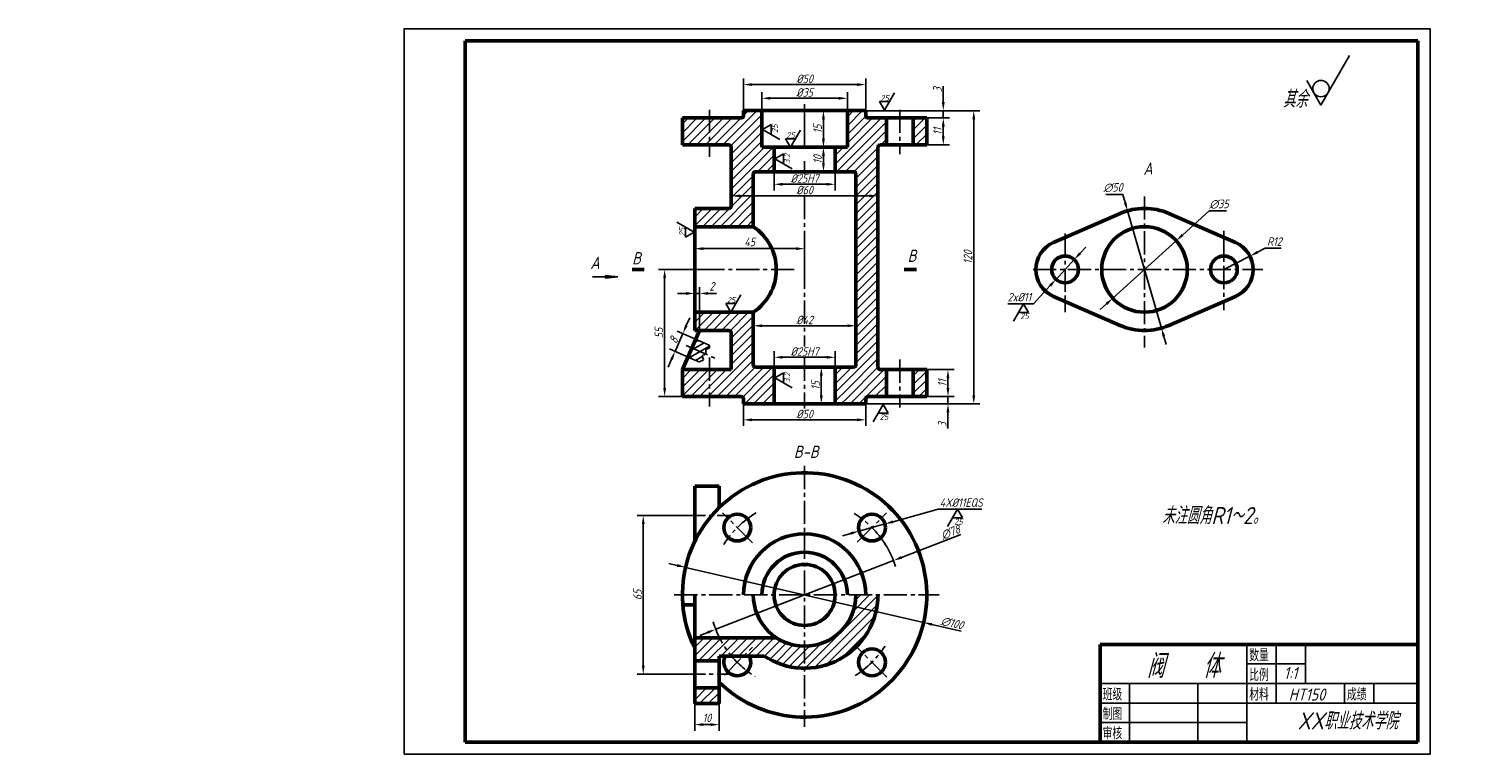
# Model space of a CAD drawing. Header units: millimetres. Extents: x 34 to 621, y 29 to 326.
import ezdxf
from ezdxf.enums import TextEntityAlignment as Align

# ---------------------------------------------------------------- set-up
doc = ezdxf.new("R2010")
doc.units = ezdxf.units.MM
doc.header["$LTSCALE"] = 0.5
doc.header["$PDMODE"] = 1
doc.header["$PDSIZE"] = -20
doc.linetypes.add('CENTER2', pattern=[28.575, 19.05, -3.175, 3.175, -3.175])
for name, color, linetype in [('剖面线层', 7, 'Continuous'), ('尺寸层', 221, 'Continuous'), ('点画线层', 3, 'CENTER2'), ('细实线层', 7, 'Continuous')]:
    doc.layers.add(name, color=color, linetype=linetype)
doc.layers.add('答案层', color=1, linetype='Continuous', lineweight=25)
doc.layers.add('粗实线层', color=7, linetype='Continuous', lineweight=50)
doc.styles.add('dim', font='gbeitc.shx')
doc.styles.add('工程字体（斜）', font='gbeitc.shx', dxfattribs={"bigfont": 'gbcbig.shx'})
doc.styles.add('工程斜体', font='gbeitc.shx', dxfattribs={"bigfont": 'gbcbig.shx'})
doc.styles.add('工程直体', font='gbenor.shx', dxfattribs={"bigfont": 'gbcbig.shx'})
doc.styles.add('样式 1', font='gbeitc.shx', dxfattribs={"bigfont": 'gbcbig.shx'})
doc.dimstyles.new('gb-35', dxfattribs={"dimtxt": 3.5, "dimasz": 3.5, "dimexe": 2.5, "dimexo": 0, "dimtad": 1, "dimtxsty": '工程斜体', "dimcen": 0, "dimadec": 0, "dimazin": 0, "dimtfac": 1, "dimtmove": 0, "dimatfit": 3, "dimfxl": 0, "dimarcsym": 0})
doc.dimstyles.new('直径加引线', dxfattribs={"dimtxt": 3.5, "dimasz": 3.5, "dimexe": 2.5, "dimexo": 0, "dimgap": 1, "dimtad": 1, "dimtoh": 1, "dimdsep": 46, "dimtxsty": '工程字体（斜）', "dimcen": 0, "dimadec": 0, "dimazin": 0, "dimtfac": 1, "dimtmove": 1, "dimatfit": 3, "dimfxl": 0, "dimarcsym": 0})
pattern_1 = [(45, (-187.1116, -43.5702), (-1.796051, 1.796051), [])]

# ---------------------------------------------------------------- blocks, each defined once
blk = doc.blocks.new('jt')
h = blk.add_hatch(color=256)
h.paths.add_polyline_path([(0, 0), (-0.76, -7.26), (0, -7.26)])
h.paths.add_polyline_path([(0, 0), (0, -7.26), (0.76, -7.26)])
for p, q in [((-0.76, -7.26), (0, 0)), ((0.76, -7.26), (0, 0)), ((0, -7.26), (-0.76, -7.26)), ((0, -7.26), (0.76, -7.26))]:
    blk.add_line(p, q)
blk = doc.blocks.new('*D9')
at = {"layer": 'Defpoints', "color": 0}
for p in [(334.24, 297.72), (334.24, 292.65), (369.24, 292.65)]:
    blk.add_point(p, dxfattribs=at)
at = {"layer": '尺寸层', "color": 0, "lineweight": -2}
for p, q in [((334.24, 292.65), (334.24, 300.22)), ((369.24, 292.65), (369.24, 300.22)), ((365.74, 297.72), (337.74, 297.72))]:
    blk.add_line(p, q, dxfattribs=at)
at = {"layer": '尺寸层', "color": 0}
for points in [[(337.74, 298.31), (337.74, 297.14), (334.24, 297.72)], [(365.74, 298.31), (365.74, 297.14), (369.24, 297.72)]]:
    blk.add_solid(points, dxfattribs=at)
at = {"layer": '尺寸层', "color": 0, "insert": (351.74, 300.1), "char_height": 3.5, "attachment_point": 5, "style": '工程斜体'}
blk.add_mtext('%%c35', dxfattribs=at)
blk = doc.blocks.new('*D10')
at = {"layer": 'Defpoints', "color": 0}
for p in [(339.24, 277.65), (364.24, 277.65), (364.24, 262.52)]:
    blk.add_point(p, dxfattribs=at)
at = {"layer": '尺寸层', "color": 0, "lineweight": -2}
for p, q in [((339.24, 277.65), (339.24, 260.02)), ((364.24, 277.65), (364.24, 260.02)), ((342.74, 262.52), (360.74, 262.52))]:
    blk.add_line(p, q, dxfattribs=at)
at = {"layer": '尺寸层', "color": 0}
for points in [[(342.74, 263.11), (342.74, 261.94), (339.24, 262.52)], [(360.74, 263.11), (360.74, 261.94), (364.24, 262.52)]]:
    blk.add_solid(points, dxfattribs=at)
at = {"layer": '尺寸层', "color": 0, "insert": (351.74, 264.9), "char_height": 3.5, "attachment_point": 5, "style": '工程斜体'}
blk.add_mtext('%%c25H7', dxfattribs=at)
blk = doc.blocks.new('*D11')
at = {"layer": 'Defpoints', "color": 0}
for p in [(376.74, 303.32), (326.74, 292.65), (376.74, 292.65)]:
    blk.add_point(p, dxfattribs=at)
at = {"layer": '尺寸层', "color": 0, "lineweight": -2}
for p, q in [((326.74, 292.65), (326.74, 305.82)), ((376.74, 292.65), (376.74, 305.82)), ((330.24, 303.32), (373.24, 303.32))]:
    blk.add_line(p, q, dxfattribs=at)
at = {"layer": '尺寸层', "color": 0}
for points in [[(330.24, 303.91), (330.24, 302.74), (326.74, 303.32)], [(373.24, 303.91), (373.24, 302.74), (376.74, 303.32)]]:
    blk.add_solid(points, dxfattribs=at)
at = {"layer": '尺寸层', "color": 0, "insert": (351.74, 305.7), "char_height": 3.5, "attachment_point": 5, "style": '工程斜体'}
blk.add_mtext('%%c50', dxfattribs=at)
blk = doc.blocks.new('*D12')
at = {"layer": 'Defpoints', "color": 0}
for p in [(372.74, 204.61), (330.74, 197.46), (372.74, 197.46)]:
    blk.add_point(p, dxfattribs=at)
at = {"layer": '尺寸层', "color": 0, "lineweight": -2}
for p, q in [((330.74, 197.46), (330.74, 207.11)), ((372.74, 197.46), (372.74, 207.11)), ((334.24, 204.61), (369.24, 204.61))]:
    blk.add_line(p, q, dxfattribs=at)
at = {"layer": '尺寸层', "color": 0}
for points in [[(334.24, 205.19), (334.24, 204.03), (330.74, 204.61)], [(369.24, 205.19), (369.24, 204.03), (372.74, 204.61)]]:
    blk.add_solid(points, dxfattribs=at)
at = {"layer": '尺寸层', "color": 0, "insert": (351.74, 206.99), "char_height": 3.5, "attachment_point": 5, "style": '工程斜体'}
blk.add_mtext('%%c42', dxfattribs=at)
blk = doc.blocks.new('*D14')
at = {"layer": 'Defpoints', "color": 0}
for p in [(321.74, 253.65), (381.74, 257.77), (381.74, 253.65)]:
    blk.add_point(p, dxfattribs=at)
at = {"layer": '尺寸层', "color": 0, "lineweight": -2}
for p, q in [((321.74, 253.65), (321.74, 260.27)), ((381.74, 253.65), (381.74, 260.27)), ((325.24, 257.77), (378.24, 257.77))]:
    blk.add_line(p, q, dxfattribs=at)
at = {"layer": '尺寸层', "color": 0}
for points in [[(325.24, 258.36), (325.24, 257.19), (321.74, 257.77)], [(378.24, 258.36), (378.24, 257.19), (381.74, 257.77)]]:
    blk.add_solid(points, dxfattribs=at)
at = {"layer": '尺寸层', "color": 0, "insert": (351.74, 260.15), "char_height": 3.5, "attachment_point": 5, "style": '工程斜体'}
blk.add_mtext('%%c60', dxfattribs=at)
blk = doc.blocks.new('*D16')
at = {"layer": 'Defpoints', "color": 0}
for p in [(364.24, 191.7), (339.24, 187.65), (364.24, 187.65)]:
    blk.add_point(p, dxfattribs=at)
at = {"layer": '尺寸层', "color": 0, "lineweight": -2}
for p, q in [((339.24, 187.65), (339.24, 194.2)), ((364.24, 187.65), (364.24, 194.2)), ((342.74, 191.7), (360.74, 191.7))]:
    blk.add_line(p, q, dxfattribs=at)
at = {"layer": '尺寸层', "color": 0}
for points in [[(342.74, 192.28), (342.74, 191.12), (339.24, 191.7)], [(360.74, 192.28), (360.74, 191.12), (364.24, 191.7)]]:
    blk.add_solid(points, dxfattribs=at)
at = {"layer": '尺寸层', "color": 0, "insert": (351.74, 194.07), "char_height": 3.5, "attachment_point": 5, "style": '工程斜体'}
blk.add_mtext('%%c25H7', dxfattribs=at)
blk = doc.blocks.new('*D17')
at = {"layer": 'Defpoints', "color": 0}
for p in [(326.74, 172.65), (376.74, 172.65), (376.74, 166.1)]:
    blk.add_point(p, dxfattribs=at)
at = {"layer": '尺寸层', "color": 0, "lineweight": -2}
for p, q in [((326.74, 172.65), (326.74, 163.6)), ((376.74, 172.65), (376.74, 163.6)), ((330.24, 166.1), (373.24, 166.1))]:
    blk.add_line(p, q, dxfattribs=at)
at = {"layer": '尺寸层', "color": 0}
for points in [[(330.24, 166.68), (330.24, 165.52), (326.74, 166.1)], [(373.24, 166.68), (373.24, 165.52), (376.74, 166.1)]]:
    blk.add_solid(points, dxfattribs=at)
at = {"layer": '尺寸层', "color": 0, "insert": (351.74, 168.48), "char_height": 3.5, "attachment_point": 5, "style": '工程斜体'}
blk.add_mtext('%%c50', dxfattribs=at)
blk = doc.blocks.new('*D19')
at = {"layer": 'Defpoints', "color": 0}
for p in [(301.6, 126.94), (285.69, 61.94), (301.6, 61.94)]:
    blk.add_point(p, dxfattribs=at)
at = {"layer": '尺寸层', "color": 0, "lineweight": -2}
for p, q in [((301.6, 126.94), (283.19, 126.94)), ((285.69, 123.44), (285.69, 65.44)), ((301.6, 61.94), (283.19, 61.94))]:
    blk.add_line(p, q, dxfattribs=at)
at = {"layer": '尺寸层', "color": 0}
for points in [[(285.11, 123.44), (286.27, 123.44), (285.69, 126.94)], [(285.11, 65.44), (286.27, 65.44), (285.69, 61.94)]]:
    blk.add_solid(points, dxfattribs=at)
at = {"layer": '尺寸层', "color": 0, "insert": (283.32, 94.44), "char_height": 3.5, "attachment_point": 5, "rotation": 90, "style": '工程斜体'}
blk.add_mtext('65', dxfattribs=at)
blk = doc.blocks.new('*D20')
at = {"layer": 'Defpoints', "color": 0}
for p in [(310.73, 227.65), (294.45, 175.65), (301.74, 175.65)]:
    blk.add_point(p, dxfattribs=at)
at = {"layer": '尺寸层', "color": 0, "lineweight": -2}
for p, q in [((310.73, 227.65), (291.95, 227.65)), ((294.45, 224.15), (294.45, 179.15)), ((301.74, 175.65), (291.95, 175.65))]:
    blk.add_line(p, q, dxfattribs=at)
at = {"layer": '尺寸层', "color": 0}
for points in [[(293.87, 224.15), (295.03, 224.15), (294.45, 227.65)], [(293.87, 179.15), (295.03, 179.15), (294.45, 175.65)]]:
    blk.add_solid(points, dxfattribs=at)
at = {"layer": '尺寸层', "color": 0, "insert": (292.08, 201.65), "char_height": 3.5, "attachment_point": 5, "rotation": 90, "style": '工程斜体'}
blk.add_mtext('55', dxfattribs=at)
blk = doc.blocks.new('*D21')
at = {"layer": 'Defpoints', "color": 0}
for p in [(301.91, 201.45), (309.03, 198.33), (305.83, 191)]:
    blk.add_point(p, dxfattribs=at)
at = {"layer": '尺寸层', "color": 0, "lineweight": -2}
for p, q in [((303.31, 204.65), (304.72, 207.86)), ((298.7, 194.12), (301.91, 201.45)), ((309.03, 198.33), (299.62, 202.45)), ((305.83, 191), (296.41, 195.12)), ((297.3, 190.91), (295.9, 187.7))]:
    blk.add_line(p, q, dxfattribs=at)
at = {"layer": '尺寸层', "color": 0}
for points in [[(302.78, 204.89), (303.85, 204.42), (301.91, 201.45)], [(296.77, 191.14), (297.84, 190.68), (298.7, 194.12)]]:
    blk.add_solid(points, dxfattribs=at)
at = {"layer": '尺寸层', "color": 0, "insert": (298.13, 198.73), "char_height": 3.5, "attachment_point": 5, "rotation": 66.37062, "style": '工程斜体'}
blk.add_mtext('8', dxfattribs=at)
blk = doc.blocks.new('*D22')
at = {"layer": 'Defpoints', "color": 0}
for p in [(376.74, 172.65), (377.74, 175.65), (410.43, 175.65)]:
    blk.add_point(p, dxfattribs=at)
at = {"layer": '尺寸层', "color": 0, "lineweight": -2}
for p, q in [((410.43, 179.15), (410.43, 182.65)), ((376.74, 172.65), (412.93, 172.65)), ((377.74, 175.65), (412.93, 175.65)), ((410.43, 175.65), (410.43, 172.65)), ((410.43, 169.15), (410.43, 162.58))]:
    blk.add_line(p, q, dxfattribs=at)
at = {"layer": '尺寸层', "color": 0}
for points in [[(409.85, 179.15), (411.01, 179.15), (410.43, 175.65)], [(409.85, 169.15), (411.01, 169.15), (410.43, 172.65)]]:
    blk.add_solid(points, dxfattribs=at)
at = {"layer": '尺寸层', "color": 0, "insert": (408.06, 164.12), "char_height": 3.5, "attachment_point": 5, "rotation": 90, "style": '工程斜体'}
blk.add_mtext('3', dxfattribs=at)
blk = doc.blocks.new('*D23')
at = {"layer": 'Defpoints', "color": 0}
for p in [(401.74, 186.65), (410.43, 186.65), (377.74, 175.65)]:
    blk.add_point(p, dxfattribs=at)
at = {"layer": '尺寸层', "color": 0, "lineweight": -2}
for p, q in [((401.74, 186.65), (412.93, 186.65)), ((410.43, 179.15), (410.43, 183.15)), ((377.74, 175.65), (412.93, 175.65))]:
    blk.add_line(p, q, dxfattribs=at)
at = {"layer": '尺寸层', "color": 0}
for points in [[(409.85, 183.15), (411.01, 183.15), (410.43, 186.65)], [(409.85, 179.15), (411.01, 179.15), (410.43, 175.65)]]:
    blk.add_solid(points, dxfattribs=at)
at = {"layer": '尺寸层', "color": 0, "insert": (408.06, 181.15), "char_height": 3.5, "attachment_point": 5, "rotation": 90, "style": '工程斜体'}
blk.add_mtext('11', dxfattribs=at)
blk = doc.blocks.new('*D24')
at = {"layer": 'Defpoints', "color": 0}
for p in [(376.74, 292.65), (421, 292.65), (412.93, 172.65)]:
    blk.add_point(p, dxfattribs=at)
at = {"layer": '尺寸层', "color": 0, "lineweight": -2}
for p, q in [((376.74, 292.65), (423.5, 292.65)), ((421, 176.15), (421, 289.15)), ((412.93, 172.65), (423.5, 172.65))]:
    blk.add_line(p, q, dxfattribs=at)
at = {"layer": '尺寸层', "color": 0}
for points in [[(420.41, 289.15), (421.58, 289.15), (421, 292.65)], [(420.41, 176.15), (421.58, 176.15), (421, 172.65)]]:
    blk.add_solid(points, dxfattribs=at)
at = {"layer": '尺寸层', "color": 0, "insert": (418.62, 232.65), "char_height": 3.5, "attachment_point": 5, "rotation": 90, "style": '工程斜体'}
blk.add_mtext('120', dxfattribs=at)
blk = doc.blocks.new('*D25')
at = {"layer": 'Defpoints', "color": 0}
for p in [(376.74, 292.65), (377.74, 289.65), (408.51, 289.65)]:
    blk.add_point(p, dxfattribs=at)
at = {"layer": '尺寸层', "color": 0, "lineweight": -2}
for p, q in [((408.51, 296.15), (408.51, 302.73)), ((376.74, 292.65), (411.01, 292.65)), ((377.74, 289.65), (411.01, 289.65)), ((408.51, 289.65), (408.51, 292.65)), ((408.51, 286.15), (408.51, 282.65))]:
    blk.add_line(p, q, dxfattribs=at)
at = {"layer": '尺寸层', "color": 0}
for points in [[(407.93, 296.15), (409.09, 296.15), (408.51, 292.65)], [(407.93, 286.15), (409.09, 286.15), (408.51, 289.65)]]:
    blk.add_solid(points, dxfattribs=at)
at = {"layer": '尺寸层', "color": 0, "insert": (406.13, 301.19), "char_height": 3.5, "attachment_point": 5, "rotation": 90, "style": '工程斜体'}
blk.add_mtext('3', dxfattribs=at)
blk = doc.blocks.new('*D26')
at = {"layer": 'Defpoints', "color": 0}
for p in [(377.74, 289.65), (401.74, 278.65), (408.51, 278.65)]:
    blk.add_point(p, dxfattribs=at)
at = {"layer": '尺寸层', "color": 0, "lineweight": -2}
for p, q in [((377.74, 289.65), (411.01, 289.65)), ((408.51, 286.15), (408.51, 282.15)), ((401.74, 278.65), (411.01, 278.65))]:
    blk.add_line(p, q, dxfattribs=at)
at = {"layer": '尺寸层', "color": 0}
for points in [[(407.93, 286.15), (409.09, 286.15), (408.51, 289.65)], [(407.93, 282.15), (409.09, 282.15), (408.51, 278.65)]]:
    blk.add_solid(points, dxfattribs=at)
at = {"layer": '尺寸层', "color": 0, "insert": (406.13, 284.15), "char_height": 3.5, "attachment_point": 5, "rotation": 90, "style": '工程斜体'}
blk.add_mtext('11', dxfattribs=at)
blk = doc.blocks.new('*D27')
at = {"layer": 'Defpoints', "color": 0}
for p in [(359.45, 277.65), (364.24, 277.65), (364.24, 267.65)]:
    blk.add_point(p, dxfattribs=at)
at = {"layer": '尺寸层', "color": 0, "lineweight": -2}
for p, q in [((364.24, 277.65), (356.95, 277.65)), ((359.45, 271.15), (359.45, 274.15)), ((364.24, 267.65), (356.95, 267.65))]:
    blk.add_line(p, q, dxfattribs=at)
at = {"layer": '尺寸层', "color": 0}
for points in [[(358.87, 274.15), (360.03, 274.15), (359.45, 277.65)], [(358.87, 271.15), (360.03, 271.15), (359.45, 267.65)]]:
    blk.add_solid(points, dxfattribs=at)
at = {"layer": '尺寸层', "color": 0, "insert": (357.07, 272.65), "char_height": 3.5, "attachment_point": 5, "rotation": 90, "style": '工程斜体'}
blk.add_mtext('10', dxfattribs=at)
blk = doc.blocks.new('*D28')
at = {"layer": 'Defpoints', "color": 0}
for p in [(359.45, 292.65), (369.24, 292.65), (364.24, 277.65)]:
    blk.add_point(p, dxfattribs=at)
at = {"layer": '尺寸层', "color": 0, "lineweight": -2}
for p, q in [((369.24, 292.65), (356.95, 292.65)), ((359.45, 281.15), (359.45, 289.15)), ((364.24, 277.65), (356.95, 277.65))]:
    blk.add_line(p, q, dxfattribs=at)
at = {"layer": '尺寸层', "color": 0}
for points in [[(358.87, 289.15), (360.03, 289.15), (359.45, 292.65)], [(358.87, 281.15), (360.03, 281.15), (359.45, 277.65)]]:
    blk.add_solid(points, dxfattribs=at)
at = {"layer": '尺寸层', "color": 0, "insert": (357.07, 285.15), "char_height": 3.5, "attachment_point": 5, "rotation": 90, "style": '工程斜体'}
blk.add_mtext('15', dxfattribs=at)
blk = doc.blocks.new('*D29')
at = {"layer": 'Defpoints', "color": 0}
for p in [(364.24, 187.65), (358.58, 172.65), (364.24, 172.65)]:
    blk.add_point(p, dxfattribs=at)
at = {"layer": '尺寸层', "color": 0, "lineweight": -2}
for p, q in [((364.24, 187.65), (356.08, 187.65)), ((358.58, 184.15), (358.58, 176.15)), ((364.24, 172.65), (356.08, 172.65))]:
    blk.add_line(p, q, dxfattribs=at)
at = {"layer": '尺寸层', "color": 0}
for points in [[(358, 184.15), (359.16, 184.15), (358.58, 187.65)], [(358, 176.15), (359.16, 176.15), (358.58, 172.65)]]:
    blk.add_solid(points, dxfattribs=at)
at = {"layer": '尺寸层', "color": 0, "insert": (356.21, 180.15), "char_height": 3.5, "attachment_point": 5, "rotation": 90, "style": '工程斜体'}
blk.add_mtext('15', dxfattribs=at)
blk = doc.blocks.new('*D30')
at = {"layer": 'Defpoints', "color": 0}
for p in [(303.03, 105.72), (400.45, 83.15)]:
    blk.add_point(p, dxfattribs=at)
at = {"layer": '尺寸层', "color": 0, "lineweight": -2}
for p, q in [((299.62, 106.51), (296.21, 107.3)), ((303.03, 105.72), (400.45, 83.15)), ((415.84, 79.59), (403.86, 82.36))]:
    blk.add_line(p, q, dxfattribs=at)
at = {"layer": '尺寸层', "color": 0}
for points in [[(299.75, 107.08), (299.49, 105.94), (303.03, 105.72)], [(403.99, 82.93), (403.73, 81.79), (400.45, 83.15)]]:
    blk.add_solid(points, dxfattribs=at)
at = {"layer": '尺寸层', "color": 0, "insert": (412.14, 82.88), "char_height": 3.5, "attachment_point": 5, "rotation": 346.95635, "style": '工程斜体'}
blk.add_mtext('∅100', dxfattribs=at)
blk = doc.blocks.new('*D31')
at = {"layer": 'Defpoints', "color": 0}
for p in [(388.12, 108.5), (315.36, 80.38)]:
    blk.add_point(p, dxfattribs=at)
at = {"layer": '尺寸层', "color": 0, "lineweight": -2}
for p, q in [((415.76, 119.18), (391.38, 109.76)), ((315.36, 80.38), (388.12, 108.5)), ((312.1, 79.12), (308.83, 77.86))]:
    blk.add_line(p, q, dxfattribs=at)
blk.add_arc((351.74, 94.44), 39, 17.45676, 31.80669, dxfattribs=at)
at = {"layer": '尺寸层', "color": 0}
for points in [[(391.17, 110.3), (391.59, 109.21), (388.12, 108.5)], [(311.89, 79.66), (312.31, 78.57), (315.36, 80.38)]]:
    blk.add_solid(points, dxfattribs=at)
at = {"layer": '尺寸层', "color": 0, "insert": (411.5, 120.08), "char_height": 3.5, "attachment_point": 5, "rotation": 21.12957, "style": '工程斜体'}
blk.add_mtext('∅78', dxfattribs=at)
blk = doc.blocks.new('*D32')
at = {"layer": 'Defpoints', "color": 0}
for p in [(384.62, 123.48), (374.02, 120.55)]:
    blk.add_point(p, dxfattribs=at)
at = {"layer": '尺寸层', "color": 0, "lineweight": -2}
for p, q in [((406.36, 129.48), (387.99, 124.41)), ((424.35, 129.48), (406.36, 129.48)), ((374.02, 120.55), (384.62, 123.48)), ((370.64, 119.62), (367.27, 118.69))]:
    blk.add_line(p, q, dxfattribs=at)
at = {"layer": '尺寸层', "color": 0}
for points in [[(387.84, 124.97), (388.15, 123.85), (384.62, 123.48)], [(370.49, 120.18), (370.8, 119.06), (374.02, 120.55)]]:
    blk.add_solid(points, dxfattribs=at)
at = {"layer": '尺寸层', "color": 0, "insert": (415.86, 132.23), "char_height": 3.5, "attachment_point": 5, "style": '工程字体（斜）'}
blk.add_mtext('4X%%c11EQS', dxfattribs=at)
blk = doc.blocks.new('*D33')
at = {"layer": 'Defpoints', "color": 0}
for p in [(534.07, 233.13), (523.39, 227.65)]:
    blk.add_point(p, dxfattribs=at)
at = {"layer": '尺寸层', "color": 0, "lineweight": -2}
for p, q in [((540.29, 236.32), (537.18, 234.73)), ((546.84, 236.32), (540.29, 236.32)), ((523.39, 227.65), (534.07, 233.13))]:
    blk.add_line(p, q, dxfattribs=at)
at = {"layer": '尺寸层', "color": 0}
blk.add_solid([(536.91, 235.25), (537.45, 234.21), (534.07, 233.13)], dxfattribs=at)
at = {"layer": '尺寸层', "color": 0, "insert": (544.06, 239.07), "char_height": 3.5, "attachment_point": 5, "style": '工程字体（斜）'}
blk.add_mtext('R12', dxfattribs=at)
blk = doc.blocks.new('*D34')
at = {"layer": 'Defpoints', "color": 0}
for p in [(483.94, 251.67), (497.83, 203.64)]:
    blk.add_point(p, dxfattribs=at)
at = {"layer": '尺寸层', "color": 0, "lineweight": -2}
for p, q in [((475.02, 258.39), (482, 258.39)), ((482, 258.39), (482.97, 255.03)), ((497.83, 203.64), (483.94, 251.67)), ((498.8, 200.27), (499.78, 196.91))]:
    blk.add_line(p, q, dxfattribs=at)
at = {"layer": '尺寸层', "color": 0}
for points in [[(483.53, 255.19), (482.41, 254.87), (483.94, 251.67)], [(499.36, 200.44), (498.24, 200.11), (497.83, 203.64)]]:
    blk.add_solid(points, dxfattribs=at)
at = {"layer": '尺寸层', "color": 0, "insert": (478.01, 261.14), "char_height": 3.5, "attachment_point": 5, "style": '工程字体（斜）'}
blk.add_mtext('∅50', dxfattribs=at)
blk = doc.blocks.new('*D37')
at = {"layer": 'Defpoints', "color": 0}
for p in [(462.12, 231.7), (454.66, 223.61)]:
    blk.add_point(p, dxfattribs=at)
at = {"layer": '尺寸层', "color": 0, "lineweight": -2}
for p, q in [((464.49, 234.27), (466.87, 236.84)), ((462.12, 231.7), (454.66, 223.61)), ((445.41, 213.59), (452.28, 221.04)), ((434.93, 213.59), (445.41, 213.59))]:
    blk.add_line(p, q, dxfattribs=at)
at = {"layer": '尺寸层', "color": 0}
for points in [[(464.06, 234.66), (464.92, 233.87), (462.12, 231.7)], [(451.85, 221.44), (452.71, 220.64), (454.66, 223.61)]]:
    blk.add_solid(points, dxfattribs=at)
at = {"layer": '尺寸层', "color": 0, "insert": (439.67, 216.34), "char_height": 3.5, "attachment_point": 5, "style": '工程字体（斜）'}
blk.add_mtext('2x%%C11', dxfattribs=at)
blk = doc.blocks.new('*D38')
at = {"layer": 'Defpoints', "color": 0}
for p in [(306.74, 217.84), (306.74, 202.65), (308.74, 202.65)]:
    blk.add_point(p, dxfattribs=at)
at = {"layer": '尺寸层', "color": 0, "lineweight": -2}
for p, q in [((303.24, 217.84), (299.74, 217.84)), ((306.74, 202.65), (306.74, 220.34)), ((308.74, 217.84), (306.74, 217.84)), ((308.74, 202.65), (308.74, 220.34)), ((312.24, 217.84), (315.74, 217.84))]:
    blk.add_line(p, q, dxfattribs=at)
at = {"layer": '尺寸层', "color": 0}
for points in [[(303.24, 218.42), (303.24, 217.26), (306.74, 217.84)], [(312.24, 218.42), (312.24, 217.26), (308.74, 217.84)]]:
    blk.add_solid(points, dxfattribs=at)
at = {"layer": '尺寸层', "color": 0, "insert": (313.76, 220.76), "char_height": 3.5, "attachment_point": 5, "style": '工程字体（斜）'}
blk.add_mtext('2', dxfattribs=at)
blk = doc.blocks.new('*D39')
at = {"layer": 'Defpoints', "color": 0}
for p in [(306.74, 49.94), (316.74, 49.94), (316.74, 41.35)]:
    blk.add_point(p, dxfattribs=at)
at = {"layer": '尺寸层', "color": 0, "lineweight": -2}
for p, q in [((306.74, 49.94), (306.74, 38.85)), ((316.74, 49.94), (316.74, 38.85)), ((310.24, 41.35), (313.24, 41.35))]:
    blk.add_line(p, q, dxfattribs=at)
at = {"layer": '尺寸层', "color": 0}
for points in [[(310.24, 41.93), (310.24, 40.76), (306.74, 41.35)], [(313.24, 41.93), (313.24, 40.76), (316.74, 41.35)]]:
    blk.add_solid(points, dxfattribs=at)
at = {"layer": '尺寸层', "color": 0, "insert": (311.74, 44.1), "char_height": 3.5, "attachment_point": 5, "style": '工程字体（斜）'}
blk.add_mtext('10', dxfattribs=at)
blk = doc.blocks.new('*D40')
at = {"layer": 'Defpoints', "color": 0}
for p in [(503.86, 239.4), (477.92, 215.9)]:
    blk.add_point(p, dxfattribs=at)
at = {"layer": '尺寸层', "color": 0, "lineweight": -2}
for p, q in [((517.33, 251.61), (506.45, 241.75)), ((524.45, 251.61), (517.33, 251.61)), ((477.92, 215.9), (503.86, 239.4)), ((475.33, 213.55), (472.73, 211.2))]:
    blk.add_line(p, q, dxfattribs=at)
at = {"layer": '尺寸层', "color": 0}
for points in [[(506.06, 242.19), (506.84, 241.32), (503.86, 239.4)], [(474.93, 213.98), (475.72, 213.12), (477.92, 215.9)]]:
    blk.add_solid(points, dxfattribs=at)
at = {"layer": '尺寸层', "color": 0, "insert": (521.39, 254.36), "char_height": 3.5, "attachment_point": 5, "style": '工程字体（斜）'}
blk.add_mtext('∅35', dxfattribs=at)
blk = doc.blocks.new('*D41')
at = {"layer": 'Defpoints', "color": 0}
for p in [(351.74, 236.17), (306.74, 227.65), (351.74, 227.65)]:
    blk.add_point(p, dxfattribs=at)
at = {"layer": '尺寸层', "color": 0, "lineweight": -2}
for p, q in [((306.74, 227.65), (306.74, 238.67)), ((310.24, 236.17), (348.24, 236.17)), ((351.74, 227.65), (351.74, 238.67))]:
    blk.add_line(p, q, dxfattribs=at)
at = {"layer": '尺寸层', "color": 0}
for points in [[(310.24, 236.75), (310.24, 235.58), (306.74, 236.17)], [(348.24, 236.75), (348.24, 235.58), (351.74, 236.17)]]:
    blk.add_solid(points, dxfattribs=at)
at = {"layer": '尺寸层', "color": 0, "insert": (329.24, 238.92), "char_height": 3.5, "attachment_point": 5, "style": '工程字体（斜）'}
blk.add_mtext('45', dxfattribs=at)
blk = doc.blocks.new('粗糙度符号2')
at = {"layer": '尺寸层'}
for p, q in [((-0.03, -0.44), (-5.86, -10.54)), ((2.89, -5.49), (-2.94, -5.49)), ((-0.03, -0.44), (2.89, -5.49))]:
    blk.add_line(p, q, dxfattribs=at)
at = {"layer": '尺寸层', "style": '样式 1'}
blk.add_attdef('CCD', text='', height=3.5, dxfattribs=at).set_placement((3.04, -9.38), align=Align.RIGHT)
blk = doc.blocks.new('粗糙度符号1')
at = {"layer": '尺寸层'}
for p, q in [((0, 0.24), (5.83, 10.34)), ((-2.91, 5.29), (2.92, 5.29)), ((0, 0.24), (-2.91, 5.29))]:
    blk.add_line(p, q, dxfattribs=at)
at = {"layer": '尺寸层', "style": '样式 1'}
blk.add_attdef('CCD', text='', height=3.5, dxfattribs=at).set_placement((2.58, 5.61), align=Align.RIGHT)
blk = doc.blocks.new('粗糙度符号3')
at = {"layer": '尺寸层'}
for q in [(5.87, 10.26), (-2.88, 5.21)]:
    blk.add_line((0.04, 0.16), q, dxfattribs=at)
blk.add_circle((0.04, 3.52), 1.68, dxfattribs=at)
blk = doc.blocks.new('we')
at = {"layer": '剖面线层'}
h = blk.add_hatch(dxfattribs=at)
h.set_pattern_fill('ANSI31', scale=0.8, style=0)
h.set_pattern_definition(pattern_1)
h.paths.add_polyline_path([(214.63, 256.44), (209.13, 256.44), (209.13, 245.44), (214.63, 245.44)])
h.paths.add_polyline_path([(198.13, 256.44), (190.63, 256.44, -0.4142136), (189.63, 257.44), (189.63, 259.44), (182.13, 259.44), (182.13, 244.44), (177.13, 244.44), (177.13, 234.44), (184.63, 234.44, -0.4142136), (185.63, 233.44), (185.63, 155.44, -0.4142136), (184.63, 154.44), (182.13, 154.44), (182.13, 139.44), (189.63, 139.44), (189.63, 141.44, -0.4142136), (190.63, 142.44), (198.13, 142.44), (198.13, 153.44), (195.63, 153.44, -0.4142136), (194.63, 154.44), (194.63, 244.44, -0.4142136), (195.63, 245.44), (198.13, 245.44)])
h.paths.add_polyline_path([(214.63, 153.44), (209.13, 153.44), (209.13, 142.44), (214.63, 142.44)])
h.paths.add_polyline_path([(147.13, 154.44), (144.63, 154.44, -0.4142136), (143.63, 155.44), (143.63, 176.94), (119.63, 176.94), (119.63, 169.44), (133.63, 169.44, -0.4142136), (134.63, 168.44), (134.63, 153.44), (125.63, 153.44), (125.63, 142.44), (138.63, 142.44, -0.4142136), (139.63, 141.44), (139.63, 139.44), (147.13, 139.44)])
h.paths.add_polyline_path([(152.13, 244.44), (147.13, 244.44), (147.13, 259.44), (139.63, 259.44), (139.63, 257.44, -0.4142136), (138.63, 256.44), (125.63, 256.44), (125.63, 245.44), (133.63, 245.44, -0.4142136), (134.63, 244.44), (134.63, 220.44, -0.4142136), (133.63, 219.44), (119.63, 219.44), (119.63, 211.94), (143.63, 211.94), (143.63, 233.44, -0.4142136), (144.63, 234.44), (152.13, 234.44)])
h.paths.add_polyline_path([(125.63, 256.44), (114.63, 256.44), (114.63, 245.44), (125.63, 245.44)])
h.paths.add_polyline_path([(125.63, 153.44), (114.63, 153.44), (114.63, 142.44), (125.63, 142.44)])
h = blk.add_hatch(dxfattribs=at)
h.set_pattern_fill('ANSI31', scale=0.7, angle=345, style=0)
h.set_pattern_definition([(30, (-187.1116, -43.5702), (-1.11125, 1.924741), [])])
edge = h.paths.add_edge_path()
edge.add_arc((121.12, 163.284), 2, 66.370622, 156.370622)
edge.add_line((119.287, 164.086), (118.486, 162.253))
edge.add_line((118.486, 162.253), (124.039, 159.824))
edge.add_spline(control_points=[(124.039, 159.824), (124.132, 159.891), (124.544, 160.319), (123.612, 161.949), (126.035, 161.906), (125.665, 163.046), (125.605, 163.505)], knot_values=[2.3900657, 2.3900657, 2.3900657, 2.3900657, 2.7226149, 4.2389611, 5.7475393, 7.0090767, 7.0090767, 7.0090767, 7.0090767], degree=3, periodic=0)
edge.add_line((125.605, 163.505), (121.921, 165.116))
edge = h.paths.add_edge_path()
edge.add_spline(control_points=[(121.412, 156.607), (121.456, 156.636), (122.085, 157.014), (124.059, 157.093), (121.999, 159.315), (123.624, 159.523), (124.039, 159.824)], knot_values=[7.0090767, 7.0090767, 7.0090767, 7.0090767, 7.1586825, 9.0444043, 10.6429884, 12.1345559, 12.1345559, 12.1345559, 12.1345559], degree=3, periodic=0)
edge.add_line((124.039, 159.824), (118.486, 162.253))
edge.add_line((118.486, 162.253), (117.684, 160.421))
edge.add_arc((119.517, 159.619), 2, 156.370622, 246.370622)
edge.add_line((118.715, 157.787), (121.412, 156.607))
h = blk.add_hatch(dxfattribs=at)
h.set_pattern_fill('ANSI31', scale=0.8, style=0)
h.set_pattern_definition(pattern_1)
h.paths.add_polyline_path([(182.13, 154.44), (177.13, 154.44), (177.13, 139.44), (182.13, 139.44)])
h.paths.add_polyline_path([(152.13, 154.44), (147.13, 154.44), (147.13, 139.44), (152.13, 139.44)])
h = blk.add_hatch(dxfattribs=at)
h.set_pattern_fill('ANSI31', scale=0.8, style=0)
h.set_pattern_definition(pattern_1)
h.paths.add_polyline_path([(194.63, 61.225), (185.63, 61.225, -0.4142136), (164.63, 40.225), (164.63, 31.225, 0.4142136)])
h.paths.add_polyline_path([(164.63, 40.225, -0.1474768), (153.022, 43.725), (119.63, 43.725), (119.63, 34.225), (129.63, 34.225), (129.63, 36.225), (148.047, 36.225, 0.1474768), (164.63, 31.225)])
h.paths.add_polyline_path([(129.63, 23.225), (119.63, 23.225), (119.63, 16.725), (129.63, 16.725)])
at = {"layer": '点画线层', "color": 7, "lineweight": 25}
for p, q in [((125.63, 259.842), (125.63, 240.541)), ((164.63, 262.157), (164.63, 253.856)), ((203.63, 259.842), (203.63, 241.602)), ((164.63, 253.856), (164.63, 243.411)), ((164.63, 238.758), (164.63, 233.41)), ((164.63, 224.562), (164.63, 162.928)), ((303.776, 224.372), (303.776, 162.542)), ((271.276, 209.148), (271.276, 177.028)), ((336.276, 210.231), (336.276, 177.75)), ((121.226, 194.44), (112.721, 194.44)), ((160.415, 194.44), (123.619, 194.44)), ((258.155, 194.44), (352.158, 194.44)), ((125.63, 158.408), (125.63, 138.286)), ((164.63, 158.338), (164.63, 137.523)), ((203.63, 157.587), (203.63, 137.875)), ((164.63, 114.071), (164.63, 7.293)), ((143.35, 82.505), (130.98, 94.875)), ((186.161, 82.755), (198.217, 94.812)), ((114.484, 93.725), (134.196, 93.725)), ((111.294, 61.225), (219.721, 61.225)), ((131.827, 28.422), (143.258, 39.852)), ((198.31, 27.545), (185.314, 40.541)), ((114.484, 28.725), (134.196, 28.725))]:
    blk.add_line(p, q, dxfattribs=at)
at = {"layer": '点画线层', "color": 7}
blk.add_line((116.188, 163.259), (128.716, 157.778), dxfattribs=at)
at = {"layer": '点画线层', "color": 7, "lineweight": 25}
for start, end in [(120.508105, 148.047528), (31.806687, 58.768259), (196.457434, 238.762621), (302.135297, 327.575397)]:
    blk.add_arc((164.63, 61.225), 39, start, end, dxfattribs=at)
at = {"layer": '答案层', "color": 7, "lineweight": 50}
for p, q in [((94.003, 194.44), (99.003, 194.44)), ((210.377, 194.44), (205.377, 194.44))]:
    blk.add_line(p, q, dxfattribs=at)
at = {"layer": '答案层', "color": 7, "ltscale": 0.5}
blk.add_line((77.802, 191.402), (88.154, 191.455), dxfattribs=at)
at = {"layer": '粗实线层', "color": 7}
for p, q in [((25.654, 287.986), (25.654, 0.986)), ((415.654, 287.986), (25.654, 287.986)), ((415.654, 0.986), (415.654, 287.986)), ((139.63, 259.44), (164.63, 259.44)), ((139.63, 257.44), (139.63, 259.44)), ((147.13, 259.44), (147.13, 244.44)), ((189.63, 259.44), (164.63, 259.44)), ((182.13, 259.44), (182.13, 244.44)), ((189.63, 257.44), (189.63, 259.44)), ((114.63, 256.44), (138.63, 256.44)), ((114.63, 245.44), (114.63, 256.44)), ((214.63, 256.44), (190.63, 256.44)), ((198.13, 256.44), (198.13, 245.44)), ((209.13, 256.44), (209.13, 245.44)), ((214.63, 245.44), (214.63, 256.44)), ((114.63, 245.44), (133.63, 245.44)), ((134.63, 220.44), (134.63, 244.44)), ((147.13, 244.44), (164.63, 244.44)), ((152.13, 234.44), (152.13, 244.44)), ((182.13, 244.44), (164.63, 244.44)), ((177.13, 234.44), (177.13, 244.44)), ((194.63, 154.44), (194.63, 244.44)), ((214.63, 245.44), (195.63, 245.44)), ((143.63, 211.94), (143.63, 233.44)), ((144.63, 234.44), (164.63, 234.44)), ((184.63, 234.44), (164.63, 234.44)), ((185.63, 155.44), (185.63, 233.44)), ((119.63, 219.44), (119.63, 169.44)), ((133.63, 219.44), (119.63, 219.44)), ((266.476, 205.439), (293.776, 217.353)), ((313.776, 217.353), (341.076, 205.439)), ((119.63, 211.94), (143.63, 211.94)), ((266.476, 183.442), (293.776, 171.528)), ((341.076, 183.442), (313.776, 171.528)), ((119.63, 176.94), (143.63, 176.94)), ((143.63, 155.44), (143.63, 176.94)), ((121.63, 169.44), (114.63, 153.44)), ((119.63, 169.44), (133.63, 169.44)), ((134.63, 153.44), (134.63, 168.44)), ((114.63, 153.44), (134.63, 153.44)), ((114.63, 142.44), (114.63, 153.44)), ((144.63, 154.44), (164.63, 154.44)), ((152.13, 154.44), (152.13, 139.44)), ((184.63, 154.44), (164.63, 154.44)), ((177.13, 154.44), (177.13, 139.44)), ((214.63, 153.44), (195.63, 153.44)), ((198.13, 153.44), (198.13, 142.44)), ((209.13, 153.44), (209.13, 142.44)), ((214.63, 142.44), (214.63, 153.44)), ((114.63, 142.44), (138.63, 142.44)), ((139.63, 139.44), (139.63, 141.44)), ((189.63, 139.44), (189.63, 141.44)), ((214.63, 142.44), (190.63, 142.44)), ((139.63, 139.44), (164.63, 139.44)), ((189.63, 139.44), (164.63, 139.44)), ((119.63, 105.725), (119.63, 83.019)), ((119.63, 105.725), (129.63, 105.725)), ((129.63, 105.725), (129.63, 96.932)), ((119.63, 61.225), (119.63, 16.725)), ((114.79, 57.225), (119.63, 57.225)), ((119.63, 43.725), (153.022, 43.725)), ((129.63, 36.225), (129.63, 16.725)), ((129.63, 36.225), (148.047, 36.225)), ((285.654, 0.986), (285.654, 40.986)), ((285.654, 40.986), (415.654, 40.986)), ((119.63, 34.225), (129.63, 34.225)), ((119.63, 23.225), (129.63, 23.225)), ((119.63, 16.725), (129.63, 16.725)), ((25.654, 0.986), (415.654, 0.986))]:
    blk.add_line(p, q, dxfattribs=at)
for centre, radius in [((303.776, 194.44), 17.5), ((271.276, 194.44), 5.5), ((336.276, 194.44), 5.5), ((137.053, 88.802), 5.5), ((192.207, 88.802), 5.5), ((192.207, 33.648), 5.5)]:
    blk.add_circle(centre, radius, dxfattribs=at)
for centre, radius, start, end in [((138.63, 257.44), 1, 270, 0), ((190.63, 257.44), 1, 180, 270), ((133.63, 244.44), 1, 0, 90), ((195.63, 244.44), 1, 90, 180), ((144.63, 233.44), 1, 90, 180), ((184.63, 233.44), 1, 0, 90), ((133.63, 220.44), 1, 270, 0), ((303.776, 194.44), 25, 66.421822, 113.578178), ((132.022, 194.44), 21, 303.55731, 56.44269), ((271.276, 194.44), 12, 113.578178, 246.421822), ((336.276, 194.44), 12, 293.578178, 66.421822), ((303.776, 194.44), 25, 246.421822, 293.578178), ((133.63, 168.44), 1, 0, 90), ((144.63, 155.44), 1, 180, 270), ((184.63, 155.44), 1, 270, 0), ((195.63, 154.44), 1, 180, 270), ((138.63, 141.44), 1, 0, 90), ((190.63, 141.44), 1, 90, 180), ((164.63, 61.225), 50, 225.572996, 205.841933), ((164.63, 61.225), 25, 0, 180), ((164.63, 61.225), 17.5, 0, 180), ((164.63, 61.225), 12.5, 0, 180), ((164.63, 61.225), 21, 180, 0), ((164.63, 61.225), 30, 236.44269, 0), ((164.63, 61.225), 12.5, 180, 0), ((137.053, 33.648), 5.5, 152.05814, 27.94186)]:
    blk.add_arc(centre, radius, start, end, dxfattribs=at)
at = {"layer": '细实线层', "color": 7}
for p, q in [((121.921, 165.116), (125.605, 163.505)), ((117.684, 160.421), (119.287, 164.086)), ((118.715, 157.787), (121.412, 156.607)), ((345.654, 0.986), (345.654, 40.986)), ((357.654, 16.986), (357.654, 40.986)), ((369.654, 24.986), (369.654, 40.986)), ((345.654, 32.986), (369.654, 32.986)), ((285.654, 24.986), (415.654, 24.986)), ((297.654, 0.986), (297.654, 24.986)), ((325.654, 0.986), (325.654, 24.986)), ((385.654, 16.986), (385.654, 24.986)), ((397.654, 16.986), (397.654, 24.986)), ((285.654, 16.986), (415.654, 16.986)), ((285.654, 8.986), (345.654, 8.986))]:
    blk.add_line(p, q, dxfattribs=at)
blk.add_lwpolyline([(0.654, -4.014), (420.654, -4.014), (420.654, 292.986), (0.654, 292.986)], close=True, dxfattribs=at)
for centre, start, end in [((121.12, 163.284), 66.370622, 156.370622), ((119.517, 159.619), 156.370622, 246.370622)]:
    blk.add_arc(centre, 2, start, end, dxfattribs=at)
blk.add_open_spline([(125.605, 163.505), (125.665, 163.046), (126.035, 161.906), (123.612, 161.949), (124.959, 159.594), (121.861, 159.463), (124.059, 157.093), (122.085, 157.014), (121.456, 156.636), (121.412, 156.607)], degree=3, knots=[2.3900657, 2.3900657, 2.3900657, 2.3900657, 3.6516031, 5.1601814, 6.6765275, 8.5006442, 10.0992283, 11.9849501, 12.1345559, 12.1345559, 12.1345559, 12.1345559], dxfattribs=at)
at = {"layer": '尺寸层', "color": 7, "xscale": 0.6999999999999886, "yscale": 0.7000000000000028, "zscale": 0.7}
for name, p in [('粗糙度符号1', (197.291, 259.44)), ('粗糙度符号1', (158.841, 244.272)), ('粗糙度符号1', (134.487, 176.772)), ('粗糙度符号2', (254.241, 180.684)), ('粗糙度符号2', (196.748, 139.44)), ('粗糙度符号2', (227.226, 96.57))]:
    blk.add_blockref(name, p, dxfattribs=at).add_auto_attribs({'CCD': '25'})
at = {"layer": '尺寸层', "color": 7, "xscale": 0.7000000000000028, "yscale": 0.7000000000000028, "zscale": 0.7, "rotation": 90}
for name, p, values in [('粗糙度符号2', (147.13, 251.713), {'CCD': '25'}), ('粗糙度符号2', (152.13, 239.752), {'CCD': '3.2'}), ('粗糙度符号1', (119.63, 209.727), {'CCD': '25'}), ('粗糙度符号2', (152.13, 150.116), {'CCD': '3.2'})]:
    blk.add_blockref(name, p, dxfattribs=at).add_auto_attribs(values)
at = {"layer": '答案层', "color": 7, "ltscale": 0.5, "xscale": 0.6999999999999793, "yscale": 0.699999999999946, "zscale": 0.7, "rotation": 270.2926456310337}
blk.add_blockref('jt', (88.154, 191.455), dxfattribs=at)
at = {"layer": '细实线层', "color": 7, "xscale": 2, "yscale": 2, "zscale": 2}
blk.add_blockref('粗糙度符号3', (375.938, 261.432), dxfattribs=at)
at = {"layer": '尺寸层', "color": 7, "attachment_point": 1, "style": '样式 1'}
for s, insert, char_height in [('其余', (360.389, 267.68), 7), ('未注圆角R1～2。', (310.964, 97.208), 7), ('阀   体', (304.692, 37.023), 9.8), ('1:1', (360.813, 31.699), 4.9), ('HT150', (362.836, 22.882), 4.9), ('XX职业技术学院', (366.441, 13.164), 7)]:
    blk.add_mtext(s, dxfattribs=dict(at, insert=insert, char_height=char_height))
at = {"layer": '答案层', "color": 7, "style": 'dim'}
blk.add_text('A', height=5, rotation=3.166223, dxfattribs=at).set_placement((303.323, 233.124))
at = {"layer": '答案层', "color": 7, "ltscale": 0.5, "style": '工程斜体'}
for s, p in [('B', (94.003, 196.54)), ('B', (206.771, 197.534)), ('A', (76.88, 194.66)), ('B-B', (160.213, 117.316))]:
    blk.add_text(s, height=5, dxfattribs=at).set_placement(p)
at = {"layer": '细实线层', "color": 7, "style": '工程直体'}
for s, p in [('数量', (346.654, 33.986)), ('比例', (346.654, 25.986)), ('班级', (286.654, 17.986)), ('材料', (346.654, 17.986)), ('成绩', (386.654, 17.986)), ('制图', (286.654, 9.986)), ('审核', (286.654, 2.07))]:
    blk.add_text(s, height=5, dxfattribs=at).set_placement(p)
at = {"layer": '尺寸层', "color": 7}
for base, p1, p2, text, picture, middle in [((189.63, 270.111), (139.63, 259.44), (189.63, 259.44), '%%c50', '*D11', (164.63, 272.486)), ((147.13, 264.509), (182.13, 259.44), (147.13, 259.44), '%%c35', '*D9', (164.63, 266.884)), ((185.63, 171.397), (143.63, 164.25), (185.63, 164.25), '%%c42', '*D12', (164.63, 173.772)), ((177.13, 158.486), (152.13, 154.44), (177.13, 154.44), '%%c25H7', '*D16', (164.63, 160.861)), ((189.63, 132.887), (139.63, 139.44), (189.63, 139.44), '%%c50', '*D17', (164.63, 135.262))]:
    dim = blk.add_linear_dim(base=base, p1=p1, p2=p2, text=text, dimstyle='gb-35', dxfattribs=at)
    dim.commit()
    dim.dimension.update_dxf_attribs({"geometry": picture, "text_midpoint": middle, "insert": (-187.112, -33.213)})
for base, p1, p2, picture, middle in [((221.398, 256.44), (189.63, 259.44), (190.63, 256.44), '*D25', (221.398, 267.977)), ((223.32, 142.44), (189.63, 139.44), (190.63, 142.44), '*D22', (223.32, 130.904))]:
    dim = blk.add_linear_dim(base=base, p1=p1, p2=p2, angle=90, dimstyle='gb-35', dxfattribs=at)
    dim.commit()
    dim.dimension.update_dxf_attribs({"geometry": picture, "text_midpoint": middle, "dimtype": 128, "insert": (-187.112, -33.213)})
for base, p1, p2, picture, middle in [((172.338, 259.44), (177.13, 244.44), (182.13, 259.44), '*D28', (169.963, 251.94)), ((221.398, 245.44), (190.63, 256.44), (214.63, 245.44), '*D26', (219.023, 250.94)), ((223.32, 153.44), (190.63, 142.44), (214.63, 153.44), '*D23', (220.945, 147.94))]:
    dim = blk.add_linear_dim(base=base, p1=p1, p2=p2, angle=90, dimstyle='gb-35', override={"dimtmove": 1}, dxfattribs=at)
    dim.commit()
    dim.dimension.update_dxf_attribs({"geometry": picture, "text_midpoint": middle, "insert": (-187.112, -33.213)})
for base, p1, p2, picture, middle in [((233.884, 259.44), (225.82, 139.44), (189.63, 259.44), '*D24', (231.509, 199.44)), ((172.338, 244.44), (177.13, 234.44), (177.13, 244.44), '*D27', (169.963, 239.44)), ((171.469, 139.44), (177.13, 154.44), (177.13, 139.44), '*D29', (169.094, 146.94)), ((98.579, 28.725), (114.484, 93.725), (114.484, 28.725), '*D19', (96.204, 61.225))]:
    dim = blk.add_linear_dim(base=base, p1=p1, p2=p2, angle=90, dimstyle='gb-35', dxfattribs=at)
    dim.commit()
    dim.dimension.update_dxf_attribs({"geometry": picture, "text_midpoint": middle, "insert": (-187.112, -33.213)})
for base, p1, p2, text, picture, middle in [((177.13, 229.312), (152.13, 244.44), (177.13, 244.44), '%%c25H7', '*D10', (164.63, 229.312)), ((194.63, 224.562), (134.63, 220.44), (194.63, 220.44), '%%c60', '*D14', (164.63, 224.562))]:
    dim = blk.add_linear_dim(base=base, p1=p1, p2=p2, text=text, dimstyle='gb-35', dxfattribs=at)
    dim.commit()
    dim.dimension.update_dxf_attribs({"geometry": picture, "text_midpoint": middle, "dimtype": 128, "insert": (-187.112, -33.213)})
dim = blk.add_diameter_dim_2p(p1=(310.72, 170.424), p2=(296.832, 218.457), dimstyle='直径加引线', dxfattribs=at)
dim.commit()
dim.dimension.update_dxf_attribs({"geometry": '*D34', "text_midpoint": (290.899, 227.931), "insert": (-187.112, -33.213)})
for p1, p2, dimstyle, picture, middle in [((290.809, 182.689), (316.744, 206.192), '直径加引线', '*D40', (330.218, 218.402)), ((128.252, 47.166), (201.008, 75.283), 'gb-35', '*D31', (225.241, 84.648)), ((115.92, 72.509), (213.34, 49.94), 'gb-35', '*D30', (224.493, 47.356))]:
    dim = blk.add_diameter_dim_2p(p1=p1, p2=p2, dimstyle=dimstyle, dxfattribs=at)
    dim.commit()
    dim.dimension.update_dxf_attribs({"geometry": picture, "text_midpoint": middle, "dimtype": 131, "insert": (-187.112, -33.213)})
for base, p1, p2, picture, middle in [((164.63, 202.953), (119.63, 194.44), (164.63, 194.44), '*D41', (142.13, 205.703)), ((129.63, 8.135), (119.63, 16.725), (129.63, 16.725), '*D39', (124.63, 10.885))]:
    dim = blk.add_linear_dim(base=base, p1=p1, p2=p2, dimstyle='直径加引线', dxfattribs=at)
    dim.commit()
    dim.dimension.update_dxf_attribs({"geometry": picture, "text_midpoint": middle, "insert": (-187.112, -33.213)})
dim = blk.add_radius_dim(center=(336.276, 194.44), mpoint=(346.954, 199.916), dimstyle='直径加引线', dxfattribs=at)
dim.commit()
dim.dimension.update_dxf_attribs({"geometry": '*D33', "text_midpoint": (353.183, 203.111), "dimtype": 132, "insert": (-187.112, -33.213)})
for p1, p2, text, picture, middle in [((275.006, 198.482), (267.546, 190.399), '2x%%C11', '*D37', (258.296, 180.377)), ((186.905, 87.339), (197.509, 90.265), '4X%%c11EQS', '*D32', (219.251, 96.262))]:
    dim = blk.add_diameter_dim_2p(p1=p1, p2=p2, text=text, dimstyle='直径加引线', dxfattribs=at)
    dim.commit()
    dim.dimension.update_dxf_attribs({"geometry": picture, "text_midpoint": middle, "dimtype": 131, "insert": (-187.112, -33.213)})
dim = blk.add_linear_dim(base=(107.34, 142.44), p1=(123.619, 194.44), p2=(114.63, 142.44), angle=90, text='55', dimstyle='gb-35', dxfattribs=at)
dim.commit()
dim.dimension.update_dxf_attribs({"geometry": '*D20', "text_midpoint": (104.965, 168.44), "insert": (-187.112, -33.213)})
dim = blk.add_linear_dim(base=(119.63, 184.628), p1=(121.63, 169.44), p2=(119.63, 169.44), dimstyle='直径加引线', dxfattribs=at)
dim.commit()
dim.dimension.update_dxf_attribs({"geometry": '*D38', "text_midpoint": (126.646, 184.793), "dimtype": 128, "insert": (-187.112, -33.213)})
dim = blk.add_aligned_dim(p1=(118.715, 157.787), p2=(121.921, 165.116), distance=7.774, dimstyle='gb-35', dxfattribs=at)
dim.commit()
dim.dimension.update_dxf_attribs({"geometry": '*D21', "text_midpoint": (111.02, 165.52), "insert": (-187.112, -33.213)})

msp = doc.modelspace()

# ---------------------------------------------------------------- linework, layer by layer
for p in [(157.42, 249.78), (94.26, 243.46), (220.39, 241.82), (330, 231.67), (430, 230), (34.1, 223.2), (330, 203.33), (330, 175), (430, 150), (330, 146.67), (330, 118.33), (121.67, 90), (163.33, 90), (205, 90), (246.67, 90), (288.33, 90)]:
    msp.add_point(p)

# ---------------------------------------------------------------- block references
at = {"layer": '尺寸层'}
msp.add_blockref('we', (187.11, 33.21), dxfattribs=at)

doc.saveas('drawing.dxf')
